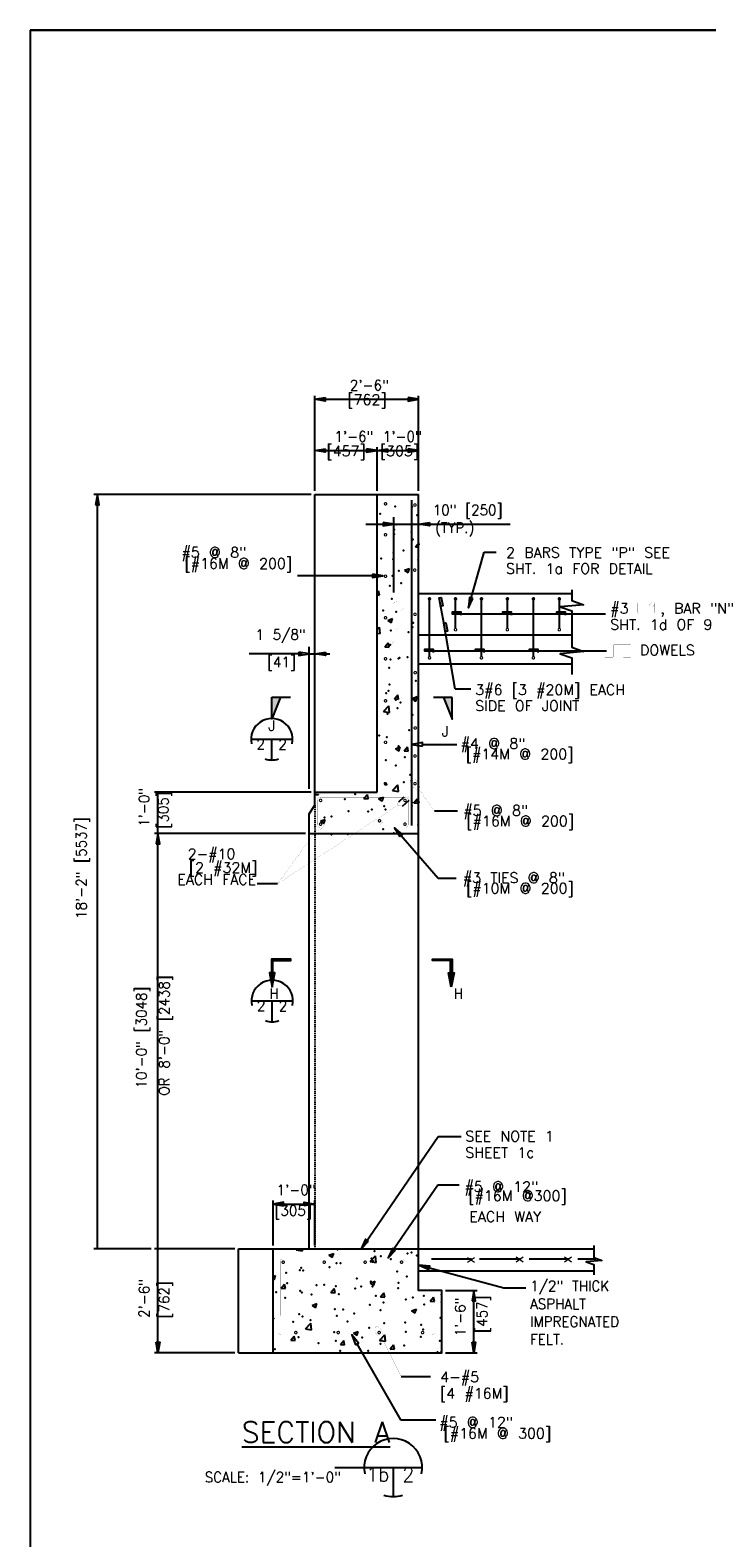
# Model space of a CAD drawing. Extents: x 0 to 354, y -64 to 250.
# Tile 3 of 7: x 0 to 81, y 69 to 250. Entities that reach past the tile are written whole.
import ezdxf
from ezdxf.enums import TextEntityAlignment as Align

# ---------------------------------------------------------------- set-up
doc = ezdxf.new("R2010")
doc.units = 0
doc.header["$MEASUREMENT"] = 0
doc.linetypes.add('HIDDEN2', pattern=[0.1875, 0.125, -0.0625])
doc.layers.get('0').update_dxf_attribs({"linetype": 'CONTINUOUS'})
for name, color, linetype in [('1', 7, 'CONTINUOUS'), ('BORDER', 7, 'CONTINUOUS'), ('DIM', 7, 'CONTINUOUS'), ('DWG-LINES', 7, 'CONTINUOUS'), ('HATCH', 7, 'CONTINUOUS'), ('REBAR', 7, 'CONTINUOUS'), ('SYMBOLS', 7, 'CONTINUOUS'), ('TEXT', 7, 'CONTINUOUS')]:
    doc.layers.add(name, color=color, linetype=linetype)
doc.styles.add('TXT_SHX', font='txt.shx')

# ---------------------------------------------------------------- blocks, each defined once
blk = doc.blocks.new('A_DIM')
at = {"layer": 'TEXT', "linetype": 'CONTINUOUS'}
blk.add_hatch(color=7, dxfattribs=at).paths.add_polyline_path([(-0.125, 0.0208), (-0.125, -0.0208), (0, 0)])
at = {"layer": 'TEXT', "color": 7, "linetype": 'CONTINUOUS'}
blk.add_lwpolyline([(-0.125, 0.0208), (-0.125, -0.0208), (0, 0)], close=True, dxfattribs=at)
blk = doc.blocks.new('REBAR')
at = {"color": 7, "linetype": 'CONTINUOUS', "const_width": 0.01378}
blk.add_lwpolyline([(-0.014553, 0, 1), (0.014553, 0, 1)], format="xyb", close=True, dxfattribs=at)
blk = doc.blocks.new('ARR_R')
at = {"linetype": 'CONTINUOUS'}
for points in [[(0.164, 0.221), (0.015, 0.221), (-0.002, 0.238), (0.164, 0.238)], [(0.015, 0.221), (0.015, 0.004), (-0.002, 0.004), (-0.002, 0.238)], [(0.334, 0.229), (0.164, 0.196), (0.164, 0.263)]]:
    blk.add_hatch(color=24, dxfattribs=at).paths.add_polyline_path(points)
at = {"color": 24, "linetype": 'CONTINUOUS'}
for points in [[(0.164, 0.221), (0.015, 0.221), (-0.002, 0.238), (0.164, 0.238)], [(0.015, 0.221), (0.015, 0.004), (-0.002, 0.004), (-0.002, 0.238)], [(0.334, 0.229), (0.164, 0.196), (0.164, 0.263)]]:
    blk.add_lwpolyline(points, close=True, dxfattribs=at)
blk = doc.blocks.new('SEC_BU')
at = {"layer": 'SYMBOLS', "color": 2, "linetype": 'CONTINUOUS'}
for p, q in [((-0.5, 0), (0.25, 0)), ((0, 0), (0, -0.2496)), ((0, -0.25), (0, -0.2496))]:
    blk.add_line(p, q, dxfattribs=at)
for start, end in [(347.64555, 192.35445), (251.04049, 288.95951)]:
    blk.add_arc((0, 0), 0.25, start, end, dxfattribs=at)
blk = doc.blocks.new('SEC_B0')
at = {"layer": 'SYMBOLS', "color": 2, "linetype": 'CONTINUOUS'}
for p, q in [((0, 0.25), (0, 0.4996)), ((-0.25, 0), (0.25, 0)), ((0, -0.25), (0, 0)), ((0, -0.25), (0, -0.2496))]:
    blk.add_line(p, q, dxfattribs=at)
for start, end in [(347.64555, 192.35445), (251.04049, 288.95951)]:
    blk.add_arc((0, 0), 0.25, start, end, dxfattribs=at)
blk = doc.blocks.new('SEC_TA')
at = {"layer": 'SYMBOLS', "linetype": 'CONTINUOUS'}
blk.add_hatch(color=2, dxfattribs=at).paths.add_polyline_path([(0.224, 0), (0.121, 0), (0.224, -0.2615)])
at = {"layer": 'SYMBOLS', "color": 2, "linetype": 'CONTINUOUS'}
blk.add_line((0.224, 0), (0, 0), dxfattribs=at)
blk.add_lwpolyline([(0.224, 0), (0.121, 0), (0.224, -0.2615)], close=True, dxfattribs=at)

msp = doc.modelspace()

# ---------------------------------------------------------------- hatches: boundary and pattern name
at = {"layer": 'DIM', "linetype": 'CONTINUOUS'}
for points in [[(15.16, 152.1), (15.58, 152.1), (15.37, 153.35)], [(53.16, 97.1), (53.58, 97.1), (53.37, 98.35)], [(15.16, 92.11), (15.58, 92.11), (15.37, 90.86)], [(53.16, 92.11), (53.58, 92.11), (53.37, 90.86)]]:
    msp.add_hatch(color=7, dxfattribs=at).paths.add_polyline_path(points)
at = {"layer": 'DWG-LINES', "linetype": 'CONTINUOUS'}
for points in [[(35.48, 205.81), (35.48, 205.4), (34.23, 205.61)], [(45.48, 205.81), (45.48, 205.4), (46.73, 205.61)], [(35.48, 199.65), (35.48, 199.23), (34.23, 199.44)], [(40.48, 199.65), (40.48, 199.23), (41.73, 199.44)], [(42.98, 199.65), (42.98, 199.23), (41.73, 199.44)], [(45.48, 199.65), (45.48, 199.23), (46.73, 199.44)]]:
    msp.add_hatch(color=7, dxfattribs=at).paths.add_polyline_path(points)
at = {"layer": 'TEXT', "linetype": 'CONTINUOUS'}
for points in [[(41.19, 184.57), (41.19, 184.16), (42.44, 184.36)], [(44.48, 152.97), (44.79, 153.24), (43.82, 154.05)], [(40.7, 104.28), (40.36, 104.51), (39.83, 103.36)], [(43.94, 103.18), (43.6, 103.41), (43.07, 102.27)], [(47.97, 100.87), (48.07, 101.27), (46.81, 101.39)]]:
    msp.add_hatch(color=7, dxfattribs=at).paths.add_polyline_path(points)

# ---------------------------------------------------------------- linework, layer by layer
at = {"layer": '1', "color": 3, "linetype": 'CONTINUOUS'}
for p, q in [((0, 250.04), (354.01, 250.04)), ((354.01, 250.04), (0, 250.04)), ((0, 250.04), (0, 0))]:
    msp.add_line(p, q, dxfattribs=at)
at = {"layer": 'BORDER', "color": 7, "linetype": 'CONTINUOUS'}
for p, q in [((52.74, 180.56), (54.61, 187.22)), ((54.61, 187.22), (56.05, 187.22))]:
    msp.add_line(p, q, dxfattribs=at)
at = {"layer": 'DIM', "color": 7, "linetype": 'CONTINUOUS'}
for p, q in [((34.23, 194.59), (34.23, 206.02)), ((35.07, 205.61), (45.89, 205.61)), ((34.23, 194.59), (34.23, 199.85)), ((41.73, 194.59), (41.73, 199.85)), ((41.73, 194.59), (41.73, 199.85)), ((46.73, 194.59), (46.73, 199.85)), ((35.07, 199.44), (40.89, 199.44)), ((41.73, 199.44), (46.73, 199.44)), ((33.82, 194.17), (7.66, 194.17)), ((8.08, 103.35), (8.08, 193.34)), ((40.4, 190.59), (57.73, 190.59)), ((43.73, 182.35), (43.73, 191.43)), ((32.72, 174.98), (26.33, 174.98)), ((33.56, 158.74), (33.56, 175.82)), ((33.56, 174.98), (36.06, 174.98)), ((33.82, 158.34), (14.96, 158.34)), ((15.37, 153.35), (15.37, 158.34)), ((33.14, 153.35), (14.96, 153.35)), ((33.14, 153.35), (14.96, 153.35)), ((15.37, 103.35), (15.37, 152.51)), ((29.24, 103.77), (29.24, 109.17)), ((34.23, 103.77), (34.23, 109.17)), ((29.24, 108.75), (34.23, 108.75)), ((14.54, 103.35), (7.66, 103.35)), ((24.63, 103.35), (14.96, 103.35)), ((24.63, 103.35), (14.96, 103.35)), ((15.37, 91.69), (15.37, 103.35)), ((49.95, 98.35), (53.78, 98.35)), ((53.37, 91.69), (53.37, 97.52)), ((24.63, 90.86), (14.96, 90.86)), ((49.95, 90.86), (53.78, 90.86))]:
    msp.add_line(p, q, dxfattribs=at)
for points in [[(7.87, 192.92), (8.29, 192.92), (8.08, 194.17)], [(15.16, 152.1), (15.58, 152.1), (15.37, 153.35)], [(53.16, 97.1), (53.58, 97.1), (53.37, 98.35)], [(15.16, 92.11), (15.58, 92.11), (15.37, 90.86)], [(53.16, 92.11), (53.58, 92.11), (53.37, 90.86)]]:
    msp.add_lwpolyline(points, close=True, dxfattribs=at)
at = {"layer": 'DWG-LINES', "color": 7, "linetype": 'CONTINUOUS'}
for p, q in [((34.23, 194.59), (34.23, 206.02)), ((46.73, 194.59), (46.73, 206.02)), ((34.23, 156.77), (34.23, 194.17)), ((34.23, 194.17), (46.73, 194.17)), ((41.73, 158.34), (41.73, 194.17)), ((46.73, 182.25), (65.15, 182.25)), ((46.73, 177.25), (65.15, 177.25)), ((46.73, 173.76), (65.15, 173.76)), ((34.23, 158.34), (41.73, 158.34)), ((33.56, 155.71), (34.23, 156.77)), ((33.56, 103.38), (33.56, 155.71)), ((33.56, 153.35), (46.73, 153.35)), ((25.05, 103.35), (67.87, 103.35)), ((25.05, 90.86), (25.05, 103.35)), ((29.24, 90.86), (29.24, 103.35)), ((46.73, 100.72), (67.81, 100.72))]:
    msp.add_line(p, q, dxfattribs=at)
at = {"layer": 'DWG-LINES', "color": 7, "linetype": 'HIDDEN2'}
msp.add_line((34.23, 156.77), (34.23, 103.35), dxfattribs=at)
at = {"layer": 'DWG-LINES', "color": 7, "linetype": 'CONTINUOUS'}
for points in [[(35.48, 205.81), (35.48, 205.4), (34.23, 205.61)], [(45.48, 205.81), (45.48, 205.4), (46.73, 205.61)], [(35.48, 199.65), (35.48, 199.23), (34.23, 199.44)], [(40.48, 199.65), (40.48, 199.23), (41.73, 199.44)], [(42.98, 199.65), (42.98, 199.23), (41.73, 199.44)], [(45.48, 199.65), (45.48, 199.23), (46.73, 199.44)], [(42.48, 190.8), (42.48, 190.38), (43.73, 190.59)], [(48.02, 190.8), (48.02, 190.38), (46.77, 190.59)], [(32.31, 175.18), (32.31, 174.77), (33.56, 174.98)], [(35.53, 175.18), (35.53, 174.77), (34.28, 174.98)]]:
    msp.add_lwpolyline(points, close=True, dxfattribs=at)
msp.add_lwpolyline([(25.05, 90.86), (49.53, 90.86), (49.53, 98.35), (46.73, 98.35), (46.73, 176.38), (46.73, 194.17)], dxfattribs=at)
at = {"layer": 'HATCH', "color": 7, "linetype": 'CONTINUOUS'}
for p, q in [((46.34, 187.84), (46.74, 188.32)), ((46.34, 187.84), (46.78, 187.8)), ((46.78, 188.11), (46.74, 188.32)), ((45.05, 185.03), (45.63, 185.26)), ((45.46, 184.75), (45.63, 185.26)), ((45.05, 185.03), (45.46, 184.75)), ((41.78, 182.41), (41.92, 182.57)), ((41.78, 182.07), (42.01, 182.05)), ((42.01, 182.05), (41.92, 182.57)), ((41.78, 177.94), (42.03, 178.2)), ((42.12, 177.41), (42.03, 178.2)), ((43.02, 178.99), (43.6, 179.21)), ((43.02, 178.99), (43.43, 178.71)), ((43.43, 178.71), (43.6, 179.21)), ((41.78, 177.46), (42.12, 177.41)), ((42.67, 175.83), (43.07, 176.31)), ((43.17, 175.78), (43.07, 176.31)), ((42.67, 175.83), (43.17, 175.78)), ((43.83, 169.56), (44.23, 170.04)), ((43.83, 169.56), (44.33, 169.52)), ((44.33, 169.52), (44.23, 170.04)), ((45.97, 169.59), (46.55, 169.82)), ((45.97, 169.59), (46.38, 169.31)), ((46.38, 169.31), (46.55, 169.82)), ((42.49, 168.03), (43.13, 168.7)), ((42.49, 168.03), (43.23, 167.91)), ((43.23, 167.91), (43.14, 168.7)), ((43.94, 163.55), (44.52, 163.78)), ((43.94, 163.55), (44.35, 163.27)), ((44.35, 163.27), (44.52, 163.78)), ((44.98, 163.29), (45.39, 163.77)), ((45.48, 163.25), (45.39, 163.77)), ((44.98, 163.29), (45.48, 163.25)), ((34.29, 158.06), (34.69, 158.03)), ((34.69, 158.03), (34.67, 158.1)), ((40.16, 157.55), (40.57, 158.03)), ((40.66, 157.51), (40.57, 158.03)), ((43.59, 158.53), (44.24, 159.21)), ((43.59, 158.53), (44.33, 158.42)), ((44.33, 158.42), (44.24, 159.21)), ((40.16, 157.55), (40.66, 157.51)), ((41.91, 157.51), (42.49, 157.73)), ((41.91, 157.51), (42.32, 157.23)), ((42.33, 157.23), (42.49, 157.73)), ((46.14, 157.03), (46.54, 157.51)), ((46.14, 157.03), (46.64, 156.98)), ((46.64, 156.98), (46.54, 157.51)), ((34.91, 154.82), (35.49, 155.05)), ((34.91, 154.82), (35.32, 154.54)), ((35.32, 154.54), (35.49, 155.05)), ((32.01, 103.22), (32.14, 103.35)), ((32.01, 103.22), (32.75, 103.1)), ((32.75, 103.1), (32.72, 103.35)), ((35.93, 102.59), (36.52, 102.81)), ((35.93, 102.59), (36.35, 102.31)), ((36.35, 102.31), (36.52, 102.81)), ((40.9, 101.84), (41.55, 102.52)), ((40.9, 101.84), (41.64, 101.72)), ((41.64, 101.72), (41.55, 102.51)), ((29.24, 100.02), (29.52, 100.13)), ((29.35, 99.62), (29.52, 100.13)), ((29.24, 99.7), (29.35, 99.62)), ((30.2, 98.63), (30.6, 99.11)), ((30.2, 98.63), (30.7, 98.58)), ((30.7, 98.58), (30.6, 99.11)), ((36.18, 98.1), (36.58, 98.58)), ((36.18, 98.1), (36.68, 98.06)), ((36.68, 98.06), (36.58, 98.58)), ((40.91, 99.23), (41.49, 99.46)), ((40.91, 99.23), (41.32, 98.95)), ((41.32, 98.95), (41.49, 99.46)), ((42.15, 97.58), (42.56, 98.06)), ((42.65, 97.54), (42.56, 98.06)), ((33.91, 96.55), (34.49, 96.77)), ((33.91, 96.55), (34.32, 96.27)), ((34.32, 96.27), (34.49, 96.77)), ((42.15, 97.58), (42.65, 97.54)), ((48.13, 97.06), (48.53, 97.54)), ((48.13, 97.06), (48.63, 97.01)), ((48.63, 97.01), (48.53, 97.54)), ((33.11, 93.72), (33.76, 94.4)), ((33.86, 93.61), (33.76, 94.4)), ((45.88, 95.88), (46.46, 96.1)), ((45.88, 95.88), (46.29, 95.6)), ((46.29, 95.6), (46.46, 96.1)), ((31.36, 92.36), (31.76, 92.84)), ((31.86, 92.32), (31.76, 92.84)), ((33.11, 93.72), (33.86, 93.61)), ((38.88, 93.19), (39.46, 93.42)), ((38.88, 93.19), (39.29, 92.91)), ((39.29, 92.91), (39.46, 93.42)), ((42.01, 92.34), (42.66, 93.02)), ((42.75, 92.23), (42.66, 93.02)), ((31.36, 92.36), (31.86, 92.32)), ((37.33, 91.84), (37.74, 92.31)), ((37.33, 91.84), (37.83, 91.79)), ((37.83, 91.79), (37.74, 92.31)), ((42.01, 92.34), (42.75, 92.23)), ((43.31, 91.31), (43.71, 91.79)), ((43.31, 91.31), (43.81, 91.27)), ((43.81, 91.27), (43.71, 91.79)), ((49.34, 90.86), (49.53, 91.08))]:
    msp.add_line(p, q, dxfattribs=at)
for p in [(43.9, 192.7), (45.97, 192.65), (42.1, 191.84), (44.04, 190.56), (46.54, 191.65), (43.78, 189.36), (43.8, 189.92), (45.87, 189.63), (43.7, 187.15), (44.92, 187.4), (46.03, 188.73), (42.23, 186.46), (43.68, 186.35), (46.68, 186.28), (43.6, 184.38), (44.35, 184.98), (44.64, 183.48), (43.26, 183.16), (43.49, 181.6), (42.45, 180.19), (44.01, 180.01), (43.39, 178.83), (46.01, 178.18), (46.09, 178.71), (43.29, 176.06), (43.4, 177.78), (45.52, 177.6), (43.33, 174.31), (44.33, 174.43), (44.43, 174.48), (45.41, 174.59), (43.19, 173.28), (43.22, 171.3), (46.38, 171.72), (42.81, 170.22), (43.09, 170.51), (43.99, 169.45), (44.57, 169.1), (42.99, 167.74), (44.18, 168.43), (45.98, 167.63), (41.99, 165.14), (45.6, 165.8), (42.89, 164.96), (44.31, 163.88), (42.79, 162.19), (43.98, 161.54), (45.06, 162.55), (45.73, 160.42), (39.1, 158.07), (42.68, 159.41), (42.87, 159.26), (43.96, 158.9), (44.96, 159.54), (37.87, 157.49), (41.1, 156.24), (42.32, 157.31), (42.58, 156.64), (42.76, 156.25), (45.92, 156.67), (45.96, 157.07), (46.77, 157.12), (35.42, 155.28), (36.24, 155.41), (38.31, 156.05), (40.68, 155.98), (46.69, 154.4), (36.25, 153.24), (38.2, 153.28), (42.48, 153.87), (43.73, 153.38), (44.28, 153.32), (36.86, 101.65), (36.99, 103.28), (37.32, 101.63), (41.07, 102.18), (41.28, 101.86), (41.44, 103.09), (42.18, 102.47), (43.37, 102.13), (45.4, 102.81), (45.88, 102.9), (46.52, 102.55), (30.78, 100.47), (32.46, 100.8), (32.59, 101.06), (32.86, 100.75), (36.02, 101.16), (44.17, 100.64), (45.3, 100.03), (29.6, 98.14), (30.92, 99.21), (32.48, 98.29), (32.68, 98.09), (34.46, 98.97), (35.37, 99.02), (36.76, 98.87), (39.09, 98.57), (39.31, 99.8), (39.81, 98.83), (40.97, 99.41), (41.17, 98.84), (44.26, 98.64), (44.33, 99.26), (30.67, 97.46), (33.83, 97.88), (37.12, 97.9), (40.87, 96.63), (41.57, 97.71), (42.5, 96.89), (45.2, 97.26), (46.02, 97.52), (47.36, 97.72), (47.4, 96.67), (49.48, 97.85), (49.49, 96.94), (29.26, 94.97), (31.63, 94.59), (32.38, 95.51), (32.78, 95.22), (33.71, 94.78), (36.66, 96.1), (36.9, 95.28), (37.64, 96.05), (38.16, 94.6), (38.98, 95.56), (42.14, 95.97), (42.6, 94.41), (45.1, 94.49), (49.37, 95.07), (32.28, 92.74), (36.56, 93.33), (39.95, 92.69), (40.77, 93.86), (45.21, 93.38), (47.01, 92.75), (47.05, 94.22), (47.29, 93.65), (29.44, 91.3), (34.7, 92), (36.79, 92.27), (37.29, 91.08), (40.67, 91.09), (42.15, 91.92), (45, 91.71), (49.01, 90.92), (49.27, 92.3)]:
    msp.add_point(p, dxfattribs=at)
at = {"layer": 'REBAR', "color": 7, "linetype": 'CONTINUOUS'}
for p, q in [((45.92, 154.3), (45.92, 193.46)), ((48.04, 174.6), (48.04, 181.72)), ((51.17, 178), (51.17, 181.72)), ((54.29, 174.6), (54.29, 181.72)), ((57.41, 178), (57.41, 181.72)), ((60.54, 174.6), (60.54, 181.72)), ((63.66, 178), (63.66, 181.72)), ((44.97, 157.72), (44.31, 157.14)), ((45.54, 157.31), (44.75, 156.58)), ((48.29, 102.17), (53.09, 102.17)), ((54.06, 102.17), (58.95, 102.17)), ((60.04, 102.17), (64.78, 102.17)), ((65.87, 102.17), (68.1, 102.17))]:
    msp.add_line(p, q, dxfattribs=at)
at = {"layer": 'REBAR', "color": 7, "linetype": 'CONTINUOUS', "const_width": 0.0138}
for points in [[(39.04, 154.45), (42.03, 154.45, 0.46689), (42.44, 154.86), (42.44, 193.47)], [(43.73, 178.17), (43.73, 180.87, -0.46689), (44.15, 181.28), (65.51, 181.28)], [(44.65, 177.54), (44.65, 180.05, -0.46689), (45.06, 180.46), (64.29, 180.46)], [(44.08, 175.17), (44.08, 177.67, -0.46689), (44.49, 178.08), (65.15, 178.08)], [(43.5, 171.34), (43.5, 176.03, -0.46689), (43.91, 176.44), (62.92, 176.44)], [(30.07, 95.32), (30.07, 101.82, -0.414214), (30.38, 102.14), (44.75, 102.14, -0.414214), (45.06, 101.82), (45.06, 95.32)], [(49.49, 98.43), (46.92, 98.43, -0.414214), (46.81, 98.53), (46.81, 103.32)], [(29.89, 99.49), (29.89, 93.31, 0.414214), (30.2, 93), (48.32, 93, 0.414214), (48.63, 93.31), (48.63, 97.3, 0.414214), (48.32, 97.61), (41.83, 97.61)]]:
    msp.add_lwpolyline(points, format="xyb", dxfattribs=at)
msp.add_lwpolyline([(45.52, 154.46, -0.375136), (45.11, 154.05), (34.94, 154.05, -0.384338), (34.52, 154.46), (34.52, 157.31, -0.421567), (34.94, 157.72), (45.11, 157.72, -0.403826), (45.52, 157.31)], format="xyb", close=True, dxfattribs=at)
at = {"layer": 'SYMBOLS', "color": 7, "linetype": 'CONTINUOUS'}
for points in [[(65.15, 182.68), (65.15, 181.41), (66.58, 180.89), (63.75, 180.65), (65.15, 180.16), (65.15, 177.97)], [(65.15, 177.97), (65.15, 175.76), (66.58, 175.24), (63.75, 174.99), (65.15, 174.51), (65.15, 172.48)], [(67.81, 103.74), (67.81, 102.3), (68.77, 101.95), (66.88, 101.79), (67.81, 101.47), (67.81, 100.22)]]:
    msp.add_lwpolyline(points, dxfattribs=at)
at = {"layer": 'SYMBOLS', "color": 7, "linetype": 'CONTINUOUS', "const_width": 0.0138}
for points in [[(74.81, 180.56), (75.12, 180.89, 0.190632), (75.15, 180.96), (75.15, 181.02, 0.414214), (75.05, 181.13), (73.17, 181.13, 0.414214), (73.06, 181.02), (73.06, 179.96, 0.414214), (73.17, 179.86), (75.05, 179.86, 0.414214), (75.15, 179.96), (75.15, 181.02, 0.414214), (75.05, 181.13), (74.79, 181.13, 0.208464), (74.71, 181.09), (74.45, 180.81)], [(69.11, 174.53), (70.07, 174.53, 0.414214), (70.18, 174.63), (70.18, 176.04, -0.414214), (70.28, 176.14), (72.18, 176.14, -0.414214), (72.29, 176.04), (72.29, 174.59, -0.414214), (72.18, 174.49), (71.36, 174.49)]]:
    msp.add_lwpolyline(points, format="xyb", dxfattribs=at)
at = {"layer": 'TEXT', "color": 7, "linetype": 'CONTINUOUS'}
for p, q in [((41.61, 184.36), (32.15, 184.36)), ((51.13, 170.72), (50.06, 177.06)), ((53.02, 170.72), (51.13, 170.72)), ((47.18, 164.08), (51.31, 164.08)), ((48.64, 156.07), (51.42, 156.07)), ((44.36, 153.42), (49.09, 147.97)), ((29.77, 147.3), (27.29, 147.3)), ((49.09, 147.97), (51.23, 147.97)), ((40.3, 104.05), (49.09, 116.88)), ((49.09, 116.88), (51.86, 116.88)), ((43.4, 102.82), (49.05, 111.07)), ((49.05, 111.07), (51.6, 111.07)), ((48.02, 101.07), (57, 98.67)), ((57, 98.67), (59.61, 98.67)), ((39.31, 91.91), (44.55, 82.78)), ((44.63, 88), (48.15, 88)), ((44.55, 82.78), (48.79, 82.78))]:
    msp.add_line(p, q, dxfattribs=at)
for points in [[(41.19, 184.57), (41.19, 184.16), (42.44, 184.36)], [(53.27, 181.64), (52.87, 181.75), (52.73, 180.5)], [(47.18, 163.87), (47.18, 164.29), (45.93, 164.08)], [(44.48, 152.97), (44.79, 153.24), (43.82, 154.05)], [(40.7, 104.28), (40.36, 104.51), (39.83, 103.36)], [(43.94, 103.18), (43.6, 103.41), (43.07, 102.27)], [(47.97, 100.87), (48.07, 101.27), (46.81, 101.39)], [(39.13, 91.81), (39.49, 92.02), (38.69, 93)]]:
    msp.add_lwpolyline(points, close=True, dxfattribs=at)
for points in [[(49.79, 178.49), (49.19, 181.71), (49.46, 181.76), (49.64, 180.77), (49.23, 180.69)], [(56.82, 179.76), (50.79, 179.76), (50.79, 180.03), (51.8, 180.03), (51.8, 179.61)], [(63.5, 179.76), (56.85, 179.76), (56.85, 180.03), (57.86, 180.03), (57.86, 179.61)], [(69.21, 179.76), (63.36, 179.76), (63.36, 180.03), (64.37, 180.03), (64.37, 179.61)], [(50.06, 177.01), (49.76, 178.66), (50.02, 178.71), (50.21, 177.72), (49.79, 177.64)], [(53.52, 175.28), (47.49, 175.28), (47.49, 175.55), (48.5, 175.55), (48.5, 175.13)], [(60.2, 175.28), (53.56, 175.28), (53.56, 175.55), (54.56, 175.55), (54.56, 175.13)], [(69.32, 175.28), (60.06, 175.28), (60.06, 175.55), (61.07, 175.55), (61.07, 175.13)]]:
    msp.add_lwpolyline(points, dxfattribs=at)
at = {"layer": 'TEXT', "color": 7, "linetype": 'CONTINUOUS', "const_width": 0.00984}
for points in [[(48.64, 156.07), (46.75, 158.69, 0.002407), (46.75, 158.69, 0.177361), (46.82, 158.81, 0.103702), (46.83, 159.04, 0.063893), (46.75, 159.28, 0.050067), (46.59, 159.56, 0.050067), (46.37, 159.8, 0.063893), (46.16, 159.94, 0.103702), (45.94, 160, 0.177361), (45.81, 159.96, 0.177361), (45.73, 159.85, 0.103702), (45.72, 159.62, 0.063893), (45.8, 159.37, 0.050067), (45.97, 159.1, 0.050067), (46.18, 158.86, 0.063893), (46.39, 158.72, 0.103702), (46.61, 158.65, 0.174879), (46.75, 158.69, 0.174879)], [(29.77, 147.3), (44.26, 156.77, 0.002407), (44.26, 156.77, 0.177361), (44.38, 156.69, 0.103702), (44.61, 156.68, 0.063893), (44.85, 156.76, 0.050067), (45.13, 156.91, 0.050067), (45.38, 157.13, 0.063893), (45.52, 157.33, 0.103702), (45.59, 157.55, 0.177361), (45.55, 157.69, 0.177361), (45.44, 157.77, 0.103702), (45.21, 157.78, 0.063893), (44.96, 157.71, 0.050067), (44.68, 157.55, 0.050067), (44.44, 157.33, 0.063893), (44.29, 157.13, 0.103702), (44.23, 156.91, 0.174879), (44.26, 156.77, 0.174879)], [(29.77, 147.3), (34.48, 153.77, 0.002407), (34.48, 153.77, 0.177361), (34.61, 153.73, 0.103702), (34.84, 153.8, 0.063893), (35.04, 153.94, 0.050067), (35.25, 154.19, 0.050067), (35.41, 154.47, 0.063893), (35.48, 154.71, 0.103702), (35.47, 154.94, 0.177361), (35.39, 155.06, 0.177361), (35.26, 155.09, 0.103702), (35.03, 155.03, 0.063893), (34.83, 154.88, 0.050067), (34.62, 154.64, 0.050067), (34.46, 154.36, 0.063893), (34.39, 154.11, 0.103702), (34.4, 153.88, 0.174879), (34.48, 153.77, 0.174879)], [(44.63, 88), (42.34, 92.58, 0.002407), (42.34, 92.58, 0.177361), (42.43, 92.68, 0.103702), (42.48, 92.91, 0.063893), (42.44, 93.16, 0.050067), (42.32, 93.46, 0.050067), (42.15, 93.73, 0.063893), (41.97, 93.91, 0.103702), (41.76, 94.01, 0.177361), (41.62, 93.99, 0.177361), (41.52, 93.89, 0.103702), (41.48, 93.66, 0.063893), (41.52, 93.41, 0.050067), (41.63, 93.11, 0.050067), (41.81, 92.84, 0.063893), (41.99, 92.66, 0.103702), (42.2, 92.56, 0.174879), (42.34, 92.58, 0.174879)]]:
    msp.add_lwpolyline(points, format="xyb", dxfattribs=at)

# ---------------------------------------------------------------- block references
at = {"layer": 'DIM', "linetype": 'CONTINUOUS', "yscale": 9.9984, "zscale": 9.9984, "rotation": 180.0000000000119}
for p, xscale in [((29.24, 108.75), 9.9984), ((34.23, 108.75), -9.9984)]:
    msp.add_blockref('A_DIM', p, dxfattribs=dict(at, xscale=xscale))
at = {"layer": 'DWG-LINES', "linetype": 'CONTINUOUS'}
for name, p, xscale, yscale, zscale in [('SEC_B0', (29.07, 164.69), 10, 10, 10), ('SEC_TA', (31.31, 169.77), -10, 10, 10), ('SEC_TA', (48.51, 169.73), 10, 10, 10), ('SEC_B0', (29.12, 133.19), 10, 10, 10), ('SEC_BU', (43.67, 77.03), 14, 14, 14)]:
    msp.add_blockref(name, p, dxfattribs=dict(at, xscale=xscale, yscale=yscale, zscale=zscale))
at = {"layer": 'REBAR', "linetype": 'CONTINUOUS', "xscale": 9.9984, "yscale": 9.9984, "zscale": 9.9984}
for p in [(42.75, 193.03), (46.3, 192.89), (42.75, 189.31), (46.26, 185.05), (42.75, 184.31), (48.04, 181.59), (51.17, 181.59), (54.29, 181.59), (57.41, 181.59), (60.54, 181.59), (63.66, 181.59), (46.3, 179.73), (42.75, 179.32), (42.75, 174.38), (46.32, 172.71), (42.75, 169.32), (46.32, 169.38), (46.32, 166.05), (42.75, 164.32), (46.3, 162.68), (42.75, 159.32), (46.3, 159.35), (34.94, 157.33), (45.09, 157.33), (34.94, 154.47), (42.03, 154.88), (45.09, 154.47), (30.44, 101.75), (35.38, 101.75), (40.3, 101.75), (44.68, 101.75), (31.96, 93.28), (37.06, 93.28), (41.98, 93.28), (47.21, 93.28)]:
    msp.add_blockref('REBAR', p, dxfattribs=at)
at = {"layer": 'REBAR', "linetype": 'CONTINUOUS', "xscale": -9.9984, "yscale": 9.9984, "zscale": 9.9984, "rotation": 180.0000000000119}
for p in [(51.17, 177.88), (57.41, 177.88), (63.66, 177.88), (48.04, 174.49), (54.29, 174.49), (60.54, 174.49)]:
    msp.add_blockref('REBAR', p, dxfattribs=at)
at = {"layer": 'SYMBOLS', "linetype": 'CONTINUOUS', "yscale": 9.9984, "zscale": 9.9984}
for p, xscale, rotation in [((31.41, 138.21), -9.9984, 90.00000000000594), ((48.37, 138.21), 9.9984, 269.9999999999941)]:
    msp.add_blockref('ARR_R', p, dxfattribs=dict(at, xscale=xscale, rotation=rotation))

# ---------------------------------------------------------------- texts
at = {"color": 7, "linetype": 'CONTINUOUS', "style": 'TXT_SHX', "width": 0.95}
msp.add_text('SCALE: 1/2"=1\'-0"', height=1.2499, dxfattribs=at).set_placement((29.19, 75.26), align=Align.CENTER)
at = {"layer": 'DIM', "color": 7, "linetype": 'CONTINUOUS', "style": 'TXT_SHX', "width": 0.95}
for s, p in [('2\'-6" ', (41.33, 206.68)), ('1\'-6" ', (39.47, 200.51)), ('1\'-0" ', (45.29, 200.51)), ('10" [250]', (52.62, 191.66)), ('(TYP.)', (51.07, 189.52)), ('1 5/8" ', (30.65, 176.67)), ('[41]', (30.23, 173.37)), ('1\'-0" ', (32.52, 109.83)), ('[305]', (31.63, 107.34))]:
    msp.add_text(s, height=1.25, dxfattribs=at).set_placement(p, align=Align.CENTER)
at = {"layer": 'DIM', "color": 7, "linetype": 'CONTINUOUS', "style": 'TXT_SHX'}
for s, p in [('[762]', (40.52, 204.94)), ('[457]', (38.01, 198.75)), ('[305]', (44.43, 198.77))]:
    msp.add_text(s, height=1.25, dxfattribs=at).set_placement(p, align=Align.CENTER)
at = {"layer": 'DIM', "color": 7, "linetype": 'CONTINUOUS', "style": 'TXT_SHX', "width": 0.95}
for s, height, p in [('1\'-0" ', 1.25, (14.33, 157.02)), ('[305]', 1.25, (16.64, 156.19)), ('18\'-2" [5537]', 1.2498, (6.77, 149.2)), ('OR 8\'-0" [2438]', 1.2498, (16.75, 129.04)), ('10\'-0" [3048]', 1.2498, (14.01, 128.79)), ('2\'-6" ', 1.25, (14.34, 97.92)), ('[762]', 1.25, (16.73, 97.23)), ('1\'-6" ', 1.25, (52.36, 95.68)), ('[457]', 1.25, (54.99, 95.5))]:
    msp.add_text(s, height=height, rotation=90, dxfattribs=at).set_placement(p, align=Align.CENTER)
at = {"layer": 'REBAR', "color": 7, "linetype": 'CONTINUOUS', "style": 'TXT_SHX'}
for p in [(53.45, 102.03), (59.31, 102.09), (65.11, 102.09)]:
    msp.add_text('x', height=1.25, rotation=90, dxfattribs=at).set_placement(p, align=Align.CENTER)
at = {"layer": 'SYMBOLS', "color": 7, "linetype": 'CONTINUOUS', "style": 'TXT_SHX', "width": 0.95}
for s, height, p in [('J', 1.25, (29.07, 165.69)), ('2', 1.25, (27.74, 163.48)), ('2', 1.25, (30.37, 163.46)), ('2', 1.25, (27.79, 131.99)), ('2', 1.25, (30.42, 131.96)), ('1b', 1.75, (41.81, 75.34)), ('2', 1.75, (45.49, 75.3))]:
    msp.add_text(s, height=height, dxfattribs=at).set_placement(p, align=Align.CENTER)
at = {"layer": 'SYMBOLS', "color": 7, "linetype": 'CONTINUOUS', "style": 'TXT_SHX', "width": 0.9}
for s, p in [('J', (49.54, 165.02)), ('H', (28.81, 133.46)), ('H', (50.97, 133.46))]:
    msp.add_text(s, height=1.25, dxfattribs=at).set_placement(p)
at = {"layer": 'TEXT', "color": 7, "linetype": 'CONTINUOUS', "style": 'TXT_SHX'}
for s, height, p in [('#5 @ 8"', 1.25, (18.2, 186.56)), ('2 BARS TYPE "P" SEE', 1.2498, (57.25, 186.54)), ('SHT. 1a FOR DETAIL', 1.2498, (57.25, 184.61)), ('#3   , BAR "N"', 1.2498, (69.79, 179.82)), ('SHT. 1d OF 9', 1.2498, (69.79, 177.87)), ('DOWELS', 1.25, (73.37, 174.8)), ('3#6 [3 #20M] EACH', 1.2498, (53.55, 170.03)), ('SIDE OF JOINT', 1.2498, (53.55, 168.1)), ('#4 @ 8"', 1.25, (51.78, 163.55)), ('#5 @ 8"', 1.25, (52.1, 155.49)), ('#3 TIES @ 8"', 1.2498, (52.05, 147.4)), ('SEE NOTE 1', 1.25, (52.35, 116.29)), ('SHEET 1c', 1.25, (52.35, 114.32)), ('#5 @ 12"', 1.25, (52.25, 110.21)), ('4-#5', 1.25, (49.34, 87.32)), ('[4 #16M]', 1.25, (49.31, 85.34)), ('#5 @ 12"', 1.25, (49.21, 81.85))]:
    msp.add_text(s, height=height, dxfattribs=at).set_placement(p)
for s, height, p in [('[#16M @ 200]', 1.2498, (25.04, 185.22)), ('[#14M @ 200]', 1.2498, (58.88, 162.28)), ('[#16M @ 200]', 1.2498, (58.95, 154.22)), ('2-#10', 1.25, (21.82, 150.27)), ('[2 #32M]', 1.25, (23.2, 148.62)), ('[#10M @ 200]', 1.2498, (58.92, 146.13)), ('[#16M @300]', 1.2498, (58.63, 109.12)), ('EACH WAY', 1.25, (57.15, 106.61)), ('%%uSECTION A', 2.4996, (34.38, 80.03)), ('[#16M @ 300]', 1.2498, (56.2, 80.53))]:
    msp.add_text(s, height=height, dxfattribs=at).set_placement(p, align=Align.CENTER)
msp.add_text('EACH FACE', height=1.25, dxfattribs=at).set_placement((27.18, 147.19), align=Align.RIGHT)
at = {"layer": 'TEXT', "color": 7, "linetype": 'CONTINUOUS', "style": 'TXT_SHX', "width": 0.95}
for s, height, p in [('1/2" THICK', 1.25, (60.15, 98.26)), ('ASPHALT', 1.25, (60.15, 96.11)), ('IMPREGNATED', 1.2498, (60.15, 93.97)), ('FELT.', 1.25, (60.15, 91.83))]:
    msp.add_text(s, height=height, dxfattribs=at).set_placement(p)

doc.saveas('drawing.dxf')
